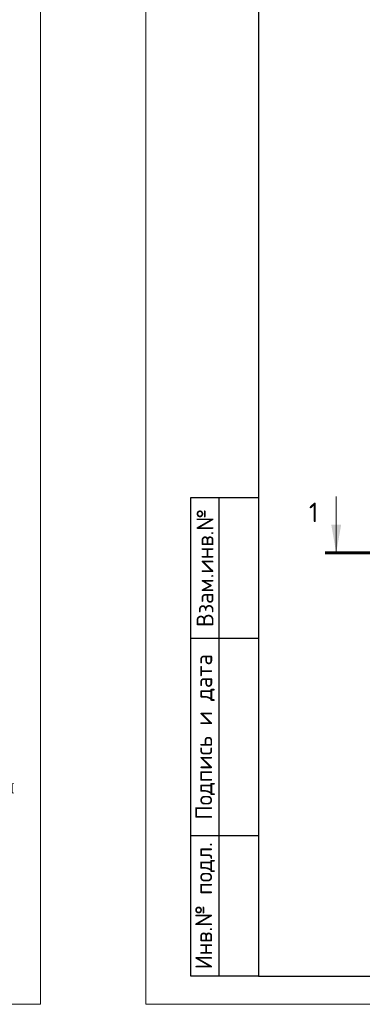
# Model space of a CAD drawing. Header units: millimetres. Extents: x 263826 to 1718326, y -423071 to 70137.
# Tile 111 of 256: x 495553 to 501636, y -265573 to -248087. Entities that reach past the tile are written whole.
import ezdxf
from ezdxf.enums import TextEntityAlignment as Align

# ---------------------------------------------------------------- set-up
doc = ezdxf.new("R2010")
doc.units = ezdxf.units.MM
doc.layers.add('PDF7_Text', color=7, linetype='Continuous')
doc.layers.add('ТОЛСТЫЕ_ОСНОВНЫЕ', color=6, linetype='Continuous')
for name, color, linetype, lineweight in [('Выноски', 20, 'Continuous', 20), ('размер', 1, 'Continuous', 25), ('Текст', 7, 'Continuous', 25), ('ТОНКИЕ', 7, 'Continuous', 9)]:
    doc.layers.add(name, color=color, linetype=linetype, lineweight=lineweight)
doc.styles.add('GOST-2.304_Type-B', font='GOST_Common.ttf')
doc.styles.add('PDF Times New Roman', font='times.ttf')
doc.styles.add('style1', font='GOST_Common.ttf', dxfattribs={"height": 500})
doc.styles.add('ГОСТ', font='GOST_Common.ttf')

# ---------------------------------------------------------------- blocks, each defined once
blk = doc.blocks.new('*U46')
at = {"layer": 'ТОЛСТЫЕ_ОСНОВНЫЕ'}
for p, q in [((8, 5), (8, 90)), ((8, 90), (20, 90)), ((13, 5), (13, 90)), ((8, 65), (20, 65)), ((8, 30), (20, 30)), ((20, 5), (8, 5))]:
    blk.add_line(p, q, dxfattribs=at)
at = {"layer": 'ТОЛСТЫЕ_ОСНОВНЫЕ', "color": 6}
blk.add_lwpolyline([(20, 5), (415, 5), (415, 292), (20, 292)], close=True, dxfattribs=at)
at = {"layer": 'ТОНКИЕ'}
blk.add_lwpolyline([(0, 0), (420, 0), (420, 297), (0, 297)], close=True, dxfattribs=at)
at = {"layer": 'Текст', "style": 'style1'}
for s, p in [('Взам.инв.№', (10.5, 77.5)), ('Подпись и дата', (10.5, 47.5)), ('Инв.№ подл.', (10.5, 17.5))]:
    blk.add_text(s, height=3, rotation=90, dxfattribs=at).set_placement(p, align=Align.MIDDLE)
blk = doc.blocks.new('*U69')
at = {"layer": 'ТОНКИЕ'}
blk.add_lwpolyline([(0, 0), (594, 0), (594, 420), (0, 420)], close=True, dxfattribs=at)
blk = doc.blocks.new('штамп кж1.1')
at = {"layer": 'PDF7_Text', "insert": (410912, -84467), "char_height": 180, "width": 6881.02, "attachment_point": 7, "style": 'PDF Times New Roman'}
blk.add_mtext('\\pi1015.18152;Жилой дом со встроенными помещениями \\P\\pi311.27381;общественно-делового и коммерческого назначения на \\P\\pi667.38051;первом этаже здания и встроенно-пристроенным \\P\\pi874.76335;поликлиническим учреждением (поз. 2.2-2.3)', dxfattribs=at)
at = {"layer": 'Текст', "color": 7, "insert": (411117, -81801), "char_height": 250, "attachment_point": 1, "style": 'ГОСТ'}
blk.add_mtext_dynamic_manual_height_columns('\\pi594.35517;{\\fTimes New Roman|b0|i0|c204|p18;\\C256;Строительство жилого комплекса со  встроенными помещениями \\P\\pi1441.86779;общественного-делового, коммерческого назначения и \\P\\pi41.3631;поликлиническим учреждением по адресу: г. Чита, ул. 1-я Коллективная}', width=11543.07, gutter_width=12.5, heights=[0], dxfattribs=at)

msp = doc.modelspace()

# ---------------------------------------------------------------- hatches: boundary and pattern name
at = {"layer": 'Выноски'}
msp.add_hatch(color=256, dxfattribs=at).paths.add_polyline_path([(501173.11105, -257554.71633), (501261.27455, -257054.7163), (501084.94756, -257054.7163)], flags=0)

# ---------------------------------------------------------------- linework, layer by layer
msp.add_line((501169.9732, -257554.71633, 3100), (501169.9732, -256554.71631, 3100), dxfattribs=at)
at = {"layer": 'Выноски', "elevation": 3100}
msp.add_lwpolyline([(501973.1111, -257554.71633, 50, 50, 0), (500973.11104, -257554.71633, 50, 50, 0)], format="xyseb", dxfattribs=at)

# ---------------------------------------------------------------- block references
at = {"xscale": 100, "yscale": 100, "zscale": 100}
for name, p in [('*U69', (436520.8066, -265573.15111, 3100)), ('*U46', (497793.54168, -265573.15111, 3100))]:
    msp.add_blockref(name, p, dxfattribs=at)
at = {"layer": 'размер'}
msp.add_blockref('штамп кж1.1', (72562.48214, -178938.92976, 3100), dxfattribs=at)

# ---------------------------------------------------------------- texts
at = {"layer": 'Выноски', "style": 'GOST-2.304_Type-B'}
msp.add_text('1', height=350.00001, dxfattribs=at).set_placement((500689.10917, -257012.02449, 3100))
at = {"layer": 'Текст', "color": 7, "insert": (483420.8066, -263573.15111, 3100), "char_height": 250, "attachment_point": 1, "style": 'ГОСТ'}
msp.add_mtext_dynamic_manual_height_columns('\\pi3500;{\\C0;\\P\\pi1309.09091;План пилонов} 6-13-го этажа{\\H1.83333x; }', width=7000, gutter_width=12.5, heights=[1500], dxfattribs=at)

doc.saveas('drawing.dxf')
